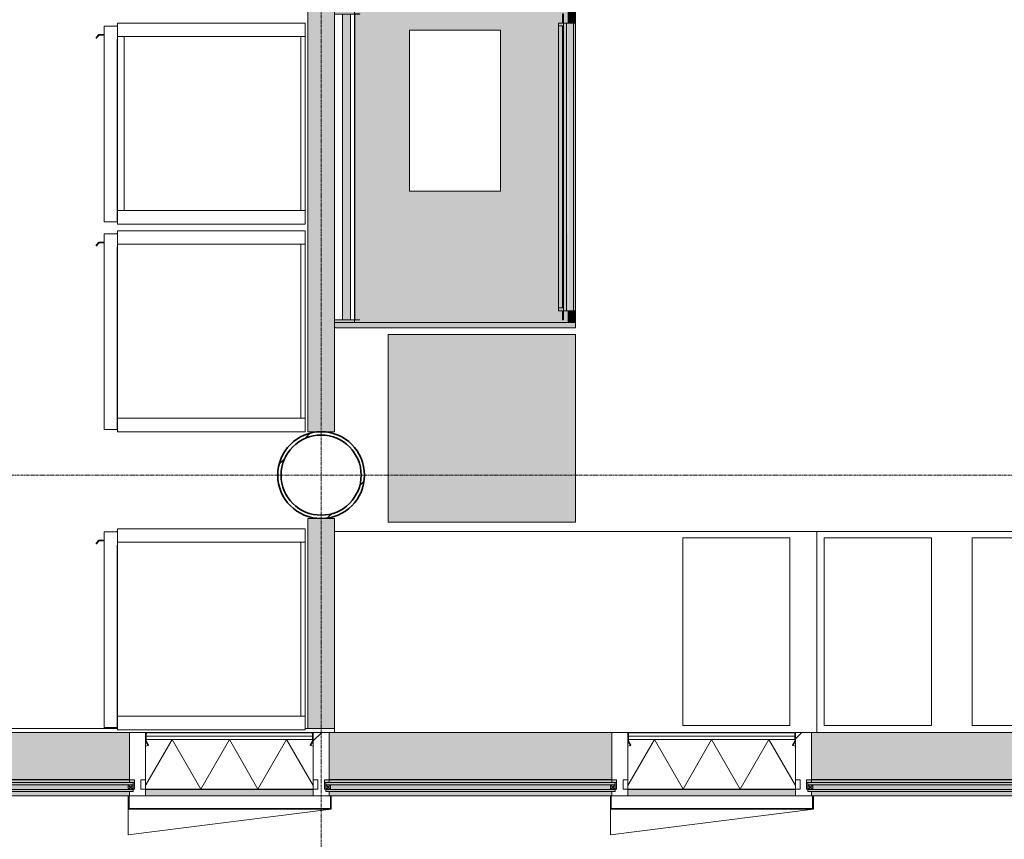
# Model space of a CAD drawing. Header units: millimetres. Extents: x -281 to 121694, y -16481 to 65128.
# Tile 22 of 256: x 16075 to 19750, y 8641 to 11699. Entities that reach past the tile are written whole.
import ezdxf

# ---------------------------------------------------------------- set-up
doc = ezdxf.new("R2010")
doc.units = ezdxf.units.MM
doc.linetypes.add('Grid Line', pattern=[12, 6, -2, 2, -2])
doc.linetypes.add('NLRS_Dash-0_6mm_Space-0_6mm_cpz', pattern=[1.2, 0.6, -0.6])
for name, color, linetype, lineweight in [('A--A2__Ruwbouw', 8, 'Continuous', 5), ('A--L$01A__Algemeen', 7, 'Continuous', 5), ('A--L$07A__Stramien', 1, 'Continuous', 5), ('A--L21__Buitenwanden', 3, 'Continuous', 5), ('A--L28__Hoofddraagconstructies', 3, 'Continuous', 5), ('A--L3__Afbouw', 2, 'Continuous', 5), ('A--L5__InstallatiesW', 7, 'Continuous', 5), ('A--L82__LosseGebruikersInvent', 1, 'Continuous', 5), ('A--L8__LosseInventaris', 1, 'Continuous', 5), ('Specialty Equipment', 1, 'Continuous', 5)]:
    doc.layers.add(name, color=color, linetype=linetype, lineweight=lineweight)

# ---------------------------------------------------------------- blocks, each defined once
blk = doc.blocks.new('28_SCO_TLB_column steel circular hollow section - Ø323_9x12_5-V65-L_80_ 16')
at = {"layer": 'A--L28__Hoofddraagconstructies', "lineweight": 13}
h = blk.add_hatch(dxfattribs=at)
h.set_pattern_fill('FP_78', color=256, style=0, pattern_type=2)
h.set_pattern_definition([(45, (-17200, -10000), (-251.447, 251.447), []), (45, (-17200, -9619), (-251.447, 251.447), [])])
h.paths.add_polyline_path([(0, -161.9), (41.9, -156.4), (81, -140.3), (114.5, -114.5), (140.3, -81), (156.4, -41.9), (162, 0), (156.4, 41.9), (140.3, 81), (114.5, 114.5), (81, 140.3), (41.9, 156.4), (0, 162), (-41.9, 156.4), (-81, 140.3), (-114.5, 114.5), (-140.3, 81), (-156.4, 41.9), (-161.9, 0), (-156.4, -41.9), (-139.1, -82.4), (-114.5, -114.5), (-81, -140.3), (-41.9, -156.4), (-7.8, -160.9)])
h.paths.add_polyline_path([(-21.3, -147.9), (-62.1, -135.9), (-97.9, -112.9), (-125.7, -80.8), (-143.4, -42.1), (-149.4, 0), (-143.4, 42.1), (-125.7, 80.8), (-97.9, 112.9), (-62.1, 135.9), (-21.3, 147.9), (21.3, 147.9), (62.1, 135.9), (97.9, 112.9), (125.7, 80.8), (143.4, 42.1), (149.5, 0), (143.4, -42.1), (124.3, -82.4), (97.9, -112.9), (62.1, -135.9), (21.3, -147.9), (-7.8, -147.9)])
at = {"layer": 'A--L28__Hoofddraagconstructies', "color": 250, "lineweight": 35}
for radius, start, end in [(162, 360, 180), (149.4, 0, 180), (162, 180, 360), (149.4, 180, 0)]:
    blk.add_arc((0, 0), radius, start, end, dxfattribs=at)
blk = doc.blocks.new('TBR-B-BWK-C-NIE-ARC-R25_rvt-1-L_80_ 16')
at = {"layer": 'A--L28__Hoofddraagconstructies', "color": 90, "lineweight": 13}
blk.add_blockref('28_SCO_TLB_column steel circular hollow section - Ø323_9x12_5-V65-L_80_ 16', (17200, 10000), dxfattribs=at)
blk = doc.blocks.new('NLRS_21_CWP_glass panel _T_D__gen_cpz - NLRS_21_10_CWP_vliesgevel isolatie 30min_gen_cpz-V204-L_80_ 16')
at = {"layer": 'A--L$01A__Algemeen'}
h = blk.add_hatch(dxfattribs=at)
h.set_pattern_fill('FP_216', color=256, style=0, pattern_type=2)
h.set_pattern_definition([(45, (-16857.5, -9040), (-449.013, 449.013), []), (45, (-16698.75, -9040), (0, 898.026), []), (45, (-17016.25, -9040), (0, 898.026), [])])
h.paths.add_polyline_path([(303.1, -48.8), (311.8, -33.7), (310.1, -32.7), (301.3, -47.8)])
h.paths.add_polyline_path([(-303.1, -48.8), (-301.3, -47.8), (-310.1, -32.7), (-311.8, -33.7), (-310.1, -36.7)])
h.paths.add_polyline_path([(310.5, -31.2), (312.5, -31.2), (312.5, -5), (310.5, -5)])
h.paths.add_polyline_path([(-312.5, -31.2), (-310.5, -31.2), (-310.5, -5), (-312.5, -5)])
h.paths.add_polyline_path([(307.5, -2), (307.5, 0), (-307.5, 0), (-307.5, -2), (-38.6, -2)])
h = blk.add_hatch(dxfattribs=at)
h.set_pattern_fill('FP_217', color=256, style=0, pattern_type=2)
h.set_pattern_definition([(45, (-16857.5, -9040), (-42.4264, 42.4264), []), (135, (-16857.5, -9040), (-42.4264, -42.4264), [])])
h.paths.add_polyline_path([(-312.5, -51.3), (-307.6, -50.7), (-303.1, -48.8), (-312.5, -32.5)])
for p, q in [((312.5, 0), (-312.5, 0)), ((307.5, 0), (-307.5, 0)), ((312.5, -212), (312.5, 0)), ((-312.5, 0), (-312.5, -212)), ((-312.5, -5), (-312.5, -31.2)), ((-312.5, -27), (312.5, -27)), ((-312.5, -212), (-312.5, -27)), ((-213.6, -27), (-312.5, -198.3)), ((312.5, -27), (-312.5, -27)), ((-312.5, -27), (-312.5, -212)), ((-312.5, -32.5), (-312.5, -51.3)), ((-303.1, -48.8), (-312.5, -32.5)), ((-311.8, -33.7), (-303.1, -48.8)), ((-310.5, -31.2), (-310.5, -5)), ((-310.5, -5), (-310.5, -14.5)), ((310.5, -14.5), (-310.5, -14.5)), ((-310.5, -14.5), (-310.5, -27)), ((-310.5, -14.5), (310.5, -14.5)), ((-310.5, -27), (310.5, -27)), ((-301.3, -47.8), (-310.1, -32.7)), ((-307.5, -2), (307.5, -2)), ((307.5, -2), (-307.5, -2)), ((-213.6, -27), (-106.8, -212)), ((0, -27), (-106.8, -212)), ((0, -27), (106.8, -212)), ((213.6, -27), (106.8, -212)), ((213.6, -27), (312.5, -198.3)), ((310.1, -32.7), (301.3, -47.8)), ((312.5, -32.5), (303.1, -48.8)), ((303.1, -48.8), (311.8, -33.7)), ((310.5, -5), (310.5, -31.2)), ((310.5, -14.5), (310.5, -5)), ((310.5, -27), (310.5, -14.5)), ((312.5, -31.2), (312.5, -5)), ((312.5, -27), (312.5, -212)), ((312.5, -212), (312.5, -27)), ((312.5, -51.3), (312.5, -32.5)), ((-303.1, -48.8), (-301.3, -47.8)), ((301.3, -47.8), (303.1, -48.8)), ((312.5, -212), (-312.5, -212)), ((-312.5, -212), (312.5, -212)), ((-312.5, -212), (312.5, -212))]:
    blk.add_line(p, q, dxfattribs=at)
for centre, radius, start, end in [((307.5, -5), 5, 360, 90), ((-307.5, -5), 5, 90, 180), ((-307.5, -31.2), 5, 180, 210), ((-307.5, -5), 3, 90, 180), ((-307.5, -5), 3, 90, 180), ((-307.5, -31.2), 3, 180, 210), ((307.5, -5), 3, 360, 90), ((307.5, -5), 3, 0, 90), ((307.5, -31.2), 3, 330, 360), ((307.5, -31.2), 5, 330, 0), ((-312.5, -32.5), 18.8, 270, 300), ((312.5, -32.5), 18.8, 240, 270)]:
    blk.add_arc(centre, radius, start, end, dxfattribs=at)
blk = doc.blocks.new('NLRS_21_CWP_glass panel _T_D__gen_cpz - NLRS_21_10_CWP_vliesgevel isolatie 30min_gen_cpz-V205-L_80_ 16')
at = {"layer": 'A--L$01A__Algemeen'}
h = blk.add_hatch(dxfattribs=at)
h.set_pattern_fill('FP_218', color=256, style=0, pattern_type=2)
h.set_pattern_definition([(45, (-18657.5, -9040), (-449.013, 449.013), []), (45, (-18498.75, -9040), (0, 898.026), []), (45, (-18816.25, -9040), (0, 898.026), [])])
h.paths.add_polyline_path([(-303.1, -48.8), (-301.3, -47.8), (-310.1, -32.7), (-311.8, -33.7), (-310.1, -36.7)])
h.paths.add_polyline_path([(303.1, -48.8), (311.8, -33.7), (310.1, -32.7), (301.3, -47.8)])
h.paths.add_polyline_path([(312.5, -31.2), (312.5, -5), (310.5, -5), (310.5, -31.2)])
h.paths.add_polyline_path([(-312.5, -31.2), (-310.5, -31.2), (-310.5, -5), (-312.5, -5)])
h.paths.add_polyline_path([(28, -2), (307.5, -2), (307.5, 0), (-307.5, 0), (-307.5, -2)])
for p, q in [((312.5, 0), (-312.5, 0)), ((307.5, 0), (-307.5, 0)), ((312.5, -212), (312.5, 0)), ((-312.5, 0), (-312.5, -212)), ((-312.5, -5), (-312.5, -31.2)), ((-312.5, -27), (312.5, -27)), ((-312.5, -212), (-312.5, -27)), ((-213.6, -27), (-312.5, -198.3)), ((312.5, -27), (-312.5, -27)), ((-312.5, -27), (-312.5, -212)), ((-312.5, -32.5), (-312.5, -51.3)), ((-303.1, -48.8), (-312.5, -32.5)), ((-311.8, -33.7), (-303.1, -48.8)), ((-310.5, -31.2), (-310.5, -5)), ((-310.5, -5), (-310.5, -14.5)), ((310.5, -14.5), (-310.5, -14.5)), ((-310.5, -14.5), (-310.5, -27)), ((-310.5, -14.5), (310.5, -14.5)), ((-310.5, -27), (310.5, -27)), ((-301.3, -47.8), (-310.1, -32.7)), ((-307.5, -2), (307.5, -2)), ((307.5, -2), (-307.5, -2)), ((-213.6, -27), (-106.8, -212)), ((0, -27), (-106.8, -212)), ((0, -27), (106.8, -212)), ((213.6, -27), (106.8, -212)), ((213.6, -27), (312.5, -198.3)), ((310.1, -32.7), (301.3, -47.8)), ((312.5, -32.5), (303.1, -48.8)), ((303.1, -48.8), (311.8, -33.7)), ((310.5, -5), (310.5, -31.2)), ((310.5, -14.5), (310.5, -5)), ((310.5, -27), (310.5, -14.5)), ((312.5, -31.2), (312.5, -5)), ((312.5, -27), (312.5, -212)), ((312.5, -212), (312.5, -27)), ((312.5, -51.3), (312.5, -32.5)), ((-303.1, -48.8), (-301.3, -47.8)), ((301.3, -47.8), (303.1, -48.8)), ((312.5, -212), (-312.5, -212)), ((-312.5, -212), (312.5, -212)), ((-312.5, -212), (312.5, -212))]:
    blk.add_line(p, q, dxfattribs=at)
for centre, radius, start, end in [((307.5, -5), 5, 360, 90), ((-307.5, -5), 5, 90, 180), ((-307.5, -31.2), 5, 180, 210), ((-307.5, -5), 3, 90, 180), ((-307.5, -5), 3, 90, 180), ((-307.5, -31.2), 3, 180, 210), ((307.5, -5), 3, 360, 90), ((307.5, -5), 3, 0, 90), ((307.5, -31.2), 3, 330, 360), ((307.5, -31.2), 5, 330, 0), ((-312.5, -32.5), 18.8, 270, 300), ((312.5, -32.5), 18.8, 240, 270)]:
    blk.add_arc(centre, radius, start, end, dxfattribs=at)
blk = doc.blocks.new('Rectangular Mullion - 1332_210 x 60_30min zwart-47491177-L_80_ 16')
at = {"layer": 'A--L3__Afbouw'}
blk.add_hatch(color=256, dxfattribs=at).paths.add_polyline_path([(26170, 8803), (26170, 8827.2), (25545, 8827.2), (25545, 8803), (26152.3, 8803)])
for p, q in [((25545, 8827.2), (25545, 8828)), ((25545, 8827.2), (26170, 8827.2)), ((26170, 8828), (26170, 8827.2)), ((25545, 8803), (26170, 8803))]:
    blk.add_line(p, q, dxfattribs=at)
blk = doc.blocks.new('Rectangular Mullion - 1332_210 x 60_30min zwart-V212-L_80_ 16')
at = {"layer": 'A--L3__Afbouw'}
for points in [[(17170, 8803), (17170, 8827.2), (16545, 8827.2), (16545, 8803), (16818.9, 8803)], [(17170, 8827.2), (17170, 8828), (16818.9, 8827.2)]]:
    blk.add_hatch(color=256, dxfattribs=at).paths.add_polyline_path(points)
for p, q in [((16545, 8827.2), (16545, 8828)), ((16545, 8827.2), (17170, 8827.2)), ((17170, 8828), (17170, 8827.2)), ((16545, 8803), (17170, 8803))]:
    blk.add_line(p, q, dxfattribs=at)
blk = doc.blocks.new('Rectangular Mullion - 1332_210 x 60_30min zwart-V218-L_80_ 16')
at = {"layer": 'A--L3__Afbouw'}
for p, q in [((-30, 221), (-30, 237)), ((-30, 237), (30, 237)), ((30, 237), (30, 212.8)), ((-29.2, 212.8), (-30, 212.8)), ((-29.2, 212), (-29.2, 212.8)), ((-12, 212), (-29.2, 212)), ((-12, 177), (-12, 212)), ((29.2, 212), (12, 212)), ((12, 212), (12, 177)), ((30, 212.8), (29.2, 212.8)), ((29.2, 212.8), (29.2, 212)), ((-30, 0), (-30, 176.2)), ((-30, 176.2), (-29.2, 176.2)), ((-29.2, 176.2), (-29.2, 177)), ((-29.2, 177), (-12, 177)), ((12, 177), (29.2, 177)), ((29.2, 177), (29.2, 176.2)), ((29.2, 176.2), (30, 176.2)), ((30, 0), (-30, 0))]:
    blk.add_line(p, q, dxfattribs=at)
blk = doc.blocks.new('Rectangular Mullion - 1332_210 x 60_30min zwart-V219-L_80_ 16')
at = {"layer": 'A--L3__Afbouw'}
for p, q in [((-30, 221), (-30, 237)), ((-30, 237), (30, 237)), ((30, 237), (30, 212.8)), ((-29.2, 212.8), (-30, 212.8)), ((-29.2, 212), (-29.2, 212.8)), ((-12, 212), (-29.2, 212)), ((-12, 177), (-12, 212)), ((29.2, 212), (12, 212)), ((12, 212), (12, 177)), ((30, 212.8), (29.2, 212.8)), ((29.2, 212.8), (29.2, 212)), ((-30, 0), (-30, 176.2)), ((-30, 176.2), (-29.2, 176.2)), ((-29.2, 176.2), (-29.2, 177)), ((-29.2, 177), (-12, 177)), ((12, 177), (29.2, 177)), ((29.2, 177), (29.2, 176.2)), ((29.2, 176.2), (30, 176.2)), ((30, 0), (-30, 0))]:
    blk.add_line(p, q, dxfattribs=at)
blk = doc.blocks.new('Rectangular Mullion - 1332_210 x 60_30min zwart-V224-L_80_ 16')
at = {"layer": 'A--L3__Afbouw'}
for points in [[(21672.3, 8863.8), (21885, 8863.8), (21885, 9040), (20830, 9040), (20830, 8863.8), (21298.9, 8863.8)], [(20925.6, 8853), (21885, 8853), (21885, 8863), (20830, 8863), (20830, 8853)], [(21885, 8803), (21885, 8819), (20830, 8819), (20830, 8803), (21883.1, 8803)]]:
    blk.add_hatch(color=256, dxfattribs=at).paths.add_polyline_path(points)
for p, q in [((20830, 8863), (20830, 8863.8)), ((20830, 8863.8), (21885, 8863.8)), ((20830, 8853), (20830, 8863)), ((20830, 8863), (21885, 8863)), ((21885, 8863.8), (21885, 8863)), ((21885, 8863), (21885, 8853)), ((20830, 8803), (20834.6, 8803)), ((20837.6, 8803), (21880.1, 8803)), ((21883.1, 8803), (21885, 8803))]:
    blk.add_line(p, q, dxfattribs=at)
blk = doc.blocks.new('Rectangular Mullion - 1332_210 x 60_30min zwart-V225-L_80_ 16')
at = {"layer": 'A--L3__Afbouw'}
for points in [[(17938.9, 8863.8), (18285, 8863.8), (18285, 9040), (17230, 9040), (17230, 8863.8), (17565.5, 8863.8)], [(18285, 8853), (18285, 8863), (17230, 8863), (17230, 8853), (17938.9, 8853)], [(18285, 8803), (18285, 8819), (17230, 8819), (17230, 8803), (18283.1, 8803)]]:
    blk.add_hatch(color=256, dxfattribs=at).paths.add_polyline_path(points)
for p, q in [((17250, 9040), (17230, 9040)), ((17230, 8863), (17230, 8863.8)), ((17230, 8863.8), (18285, 8863.8)), ((17230, 8853), (17230, 8863)), ((17230, 8863), (18285, 8863)), ((18285, 8863.8), (18285, 8863)), ((18285, 8863), (18285, 8853)), ((17230, 8803), (17234.6, 8803)), ((17237.6, 8803), (18280.1, 8803)), ((18283.1, 8803), (18285, 8803))]:
    blk.add_line(p, q, dxfattribs=at)
blk = doc.blocks.new('Rectangular Mullion - 1332_210 x 60_30min zwart-V223-L_80_ 16')
at = {"layer": 'A--L3__Afbouw'}
for points in [[(25405.6, 8863.8), (25485, 8863.8), (25485, 9040), (24430, 9040), (24430, 8863.8), (25032.3, 8863.8)], [(24659, 8853), (25485, 8853), (25485, 8863), (24430, 8863), (24430, 8853)], [(25485, 8803), (25485, 8819), (24430, 8819), (24430, 8803), (25483.1, 8803)]]:
    blk.add_hatch(color=256, dxfattribs=at).paths.add_polyline_path(points)
for p, q in [((25485, 9040), (24430, 9040)), ((24430, 8863), (24430, 8863.8)), ((24430, 8863.8), (25485, 8863.8)), ((24430, 8853), (24430, 8863)), ((24430, 8863), (25485, 8863)), ((25485, 8863.8), (25485, 8863)), ((25485, 8863), (25485, 8853)), ((24430, 8803), (24434.6, 8803)), ((24437.6, 8803), (25480.1, 8803)), ((25483.1, 8803), (25485, 8803))]:
    blk.add_line(p, q, dxfattribs=at)
blk = doc.blocks.new('Rectangular Mullion - 1332_210 x 60_30min zwart-V244-L_80_ 16')
at = {"layer": 'A--L3__Afbouw'}
h = blk.add_hatch(dxfattribs=at)
h.set_pattern_fill('FP_233', color=256, style=0, pattern_type=2)
h.set_pattern_definition([(315, (-19000, 9040), (449.013, 449.013), []), (315, (-18841.25, 9040), (898.026, 0), []), (315, (-19158.75, 9040), (898.026, 0), [])])
h.paths.add_polyline_path([(17, 237), (30, 237), (29.5, 221), (17, 221), (17, 213), (12, 212), (12, 177), (30, 176.2), (30, 0), (-30, 0), (-29.2, 177), (-12, 177), (-12, 212), (-30, 212.8), (-30, 237)])
for p, q in [((-30, 212.8), (-30, 237)), ((-30, 237), (30, 237)), ((30, 237), (30, 221)), ((-29.2, 212.8), (-30, 212.8)), ((-29.2, 212), (-29.2, 212.8)), ((-12, 212), (-29.2, 212)), ((-12, 177), (-12, 212)), ((29.2, 212), (12, 212)), ((12, 212), (12, 177)), ((30, 212.8), (29.2, 212.8)), ((29.2, 212.8), (29.2, 212)), ((-30, 176.2), (-29.2, 176.2)), ((-29.2, 176.2), (-29.2, 177)), ((-29.2, 177), (-12, 177)), ((12, 177), (29.2, 177)), ((29.2, 177), (29.2, 176.2)), ((29.2, 176.2), (30, 176.2)), ((30, 176.2), (30, 0)), ((30, 0), (-30, 0))]:
    blk.add_line(p, q, dxfattribs=at)
blk = doc.blocks.new('Rectangular Mullion - 1332_210 x 60_30min zwart-V245-L_80_ 16')
at = {"layer": 'A--L3__Afbouw'}
h = blk.add_hatch(dxfattribs=at)
h.set_pattern_fill('FP_234', color=256, style=0, pattern_type=2)
h.set_pattern_definition([(315, (-17200, 9040), (449.013, 449.013), []), (315, (-17041.25, 9040), (898.026, 0), []), (315, (-17358.75, 9040), (898.026, 0), [])])
h.paths.add_polyline_path([(-30, 237), (30, 237), (29.5, 221), (17, 221), (17, 213), (12, 212), (12, 177), (30, 176.2), (30, 0), (-30, 0), (-29.2, 177), (-12, 177), (-12, 212), (-30, 212.8)])
for p, q in [((-30, 212.8), (-30, 237)), ((-30, 237), (30, 237)), ((30, 237), (30, 221)), ((-29.2, 212.8), (-30, 212.8)), ((-29.2, 212), (-29.2, 212.8)), ((-12, 212), (-29.2, 212)), ((-12, 177), (-12, 212)), ((29.2, 212), (12, 212)), ((12, 212), (12, 177)), ((30, 212.8), (29.2, 212.8)), ((29.2, 212.8), (29.2, 212)), ((-30, 176.2), (-29.2, 176.2)), ((-29.2, 176.2), (-29.2, 177)), ((-29.2, 177), (-12, 177)), ((12, 177), (29.2, 177)), ((29.2, 177), (29.2, 176.2)), ((29.2, 176.2), (30, 176.2)), ((30, 176.2), (30, 0)), ((30, 0), (-30, 0))]:
    blk.add_line(p, q, dxfattribs=at)
blk = doc.blocks.new('NLRS_82_SE_LB_laboratorium apparaat space reservation_gen_cpz - lab apparaat_tafelniveau-57700663-L_80_ 16')
at = {"layer": 'A--L8__LosseInventaris'}
for p, q in [((350, 200), (-350, 200)), ((-350, 200), (-350, -200)), ((350, -200), (350, 200)), ((-350, -200), (350, -200))]:
    blk.add_line(p, q, dxfattribs=at)
at = {"layer": 'A--L8__LosseInventaris', "linetype": 'NLRS_Dash-0_6mm_Space-0_6mm_cpz'}
for p, q in [((-350, 200), (350, 200)), ((-350, 200), (-350, -200)), ((350, 200), (350, -200)), ((-350, -200), (350, -200))]:
    blk.add_line(p, q, dxfattribs=at)
blk = doc.blocks.new('NLRS_82_SE_LB_laboratorium apparaat space reservation_gen_cpz - lab apparaat_tafelniveau-57700801-L_80_ 16')
at = {"layer": 'A--L8__LosseInventaris'}
for p, q in [((200, 350), (-200, 350)), ((-200, 350), (-200, -350)), ((200, -350), (200, 350)), ((-200, -350), (200, -350))]:
    blk.add_line(p, q, dxfattribs=at)
at = {"layer": 'A--L8__LosseInventaris', "linetype": 'NLRS_Dash-0_6mm_Space-0_6mm_cpz'}
for p, q in [((-200, 350), (200, 350)), ((-200, 350), (-200, -350)), ((200, 350), (200, -350)), ((-200, -350), (200, -350))]:
    blk.add_line(p, q, dxfattribs=at)
blk = doc.blocks.new('NLRS_82_SE_LB_laboratorium apparaat space reservation_gen_cpz - lab apparaat_tafelniveau-57700667-L_80_ 16')
at = {"layer": 'A--L8__LosseInventaris'}
for p, q in [((350, 250), (-350, 250)), ((-350, 250), (-350, -250)), ((350, -250), (350, 250)), ((-350, -250), (350, -250))]:
    blk.add_line(p, q, dxfattribs=at)
at = {"layer": 'A--L8__LosseInventaris', "linetype": 'NLRS_Dash-0_6mm_Space-0_6mm_cpz'}
for p, q in [((-350, 250), (350, 250)), ((-350, 250), (-350, -250)), ((350, 250), (350, -250)), ((-350, -250), (350, -250))]:
    blk.add_line(p, q, dxfattribs=at)
blk = doc.blocks.new('NLRS_82_SE_LB_laboratorium apparaat space reservation_gen_cpz - lab apparaat_tafelniveau-57700670-L_80_ 16')
at = {"layer": 'A--L8__LosseInventaris'}
for p, q in [((170, 300), (-170, 300)), ((-170, 300), (-170, -300)), ((170, -300), (170, 300)), ((-170, -300), (170, -300))]:
    blk.add_line(p, q, dxfattribs=at)
at = {"layer": 'A--L8__LosseInventaris', "linetype": 'NLRS_Dash-0_6mm_Space-0_6mm_cpz'}
for p, q in [((-170, 300), (170, 300)), ((-170, 300), (-170, -300)), ((170, 300), (170, -300)), ((-170, -300), (170, -300))]:
    blk.add_line(p, q, dxfattribs=at)
blk = doc.blocks.new('NLRS_82_SE_LB_laboratorium apparaat space reservation_gen_cpz - lab apparaat_vloerniveau-57700798-L_80_ 16')
at = {"layer": 'A--L8__LosseInventaris'}
blk.add_hatch(color=7, dxfattribs=at).paths.add_polyline_path([(138.9, -350), (350, -350), (350, 350), (-350, 350), (-350, -350), (-234.5, -350)])
at = {"layer": 'A--L8__LosseInventaris', "color": 4, "linetype": 'NLRS_Dash-0_6mm_Space-0_6mm_cpz'}
for p, q in [((-350, 350), (350, 350)), ((-350, 350), (-350, -350)), ((350, 350), (350, -350)), ((-350, -350), (350, -350))]:
    blk.add_line(p, q, dxfattribs=at)
at = {"layer": 'Specialty Equipment'}
for p, q in [((350, 350), (-350, 350)), ((-350, 350), (-350, -350)), ((350, -350), (350, 350)), ((-350, -350), (350, -350))]:
    blk.add_line(p, q, dxfattribs=at)
blk = doc.blocks.new('NLRS_57_ME_UN_zuurkast_gen_kad - zuurkast dxbxh 900x1200x2700-V441-L_80_ 16')
at = {"layer": 'A--L5__InstallatiesW'}
for points in [[(-600, -900), (-581, -900), (-581, -2), (-583, 0), (-598, 0), (-600, -2), (-600, -688.9)], [(581, -900), (600, -900), (600, -2), (598, 0), (583, 0), (581, -2), (581, -688.9)], [(-569.5, -75), (-569.5, -76), (-569.5, -75)]]:
    blk.add_hatch(color=254, dxfattribs=at).paths.add_polyline_path(points)
at = {"layer": 'A--L8__LosseInventaris'}
h = blk.add_hatch(color=254, dxfattribs=at)
h.paths.add_polyline_path([(-600, 0), (-600, -2), (-598, 0)])
h.paths.add_polyline_path([(-583, 0), (-581, -2), (-581, -75), (-570, -75), (-570, 0), (-581, 0)])
for points in [[(-570, -60), (570, -60), (570, -30), (-570, -30)], [(-526, -836.4), (-526, -850.5), (526, -850.5), (526, -836.4), (-383.9, -836.4)], [(-581, -875.5), (-581, -898), (-579, -900), (-539, -900), (-537, -898), (-537, -874.3), (-539, -872.3), (-579, -872.3), (-581, -874.3)], [(-537, -866), (537, -866), (537, -855), (-537, -855)], [(-537, -868.5), (537, -867.9), (537, -866), (-537, -866.7), (-537, -867.9)], [(-537, -868.5), (-537, -872), (537, -872), (537, -868.5), (-383.9, -868.5)], [(-537, -874.3), (-537, -892), (537, -892), (537, -872), (-537, -872.3)], [(-526, -855), (526, -855), (526, -850.5), (-526, -850.5)], [(537, -898), (539, -900), (579, -900), (581, -898), (581, -874.3), (579, -872.3), (539, -872.3), (537, -874.3)], [(-537, -896.3), (-537, -900), (537, -898.9), (537, -892), (-537, -892.8), (-537, -895.3)]]:
    blk.add_hatch(color=254, dxfattribs=at).paths.add_polyline_path(points)
h = blk.add_hatch(color=254, dxfattribs=at)
h.paths.add_polyline_path([(570, 0), (570, -75), (581, -75), (581, -2), (583, 0), (581, 0)])
h.paths.add_polyline_path([(598, 0), (600, -2), (600, 0)])
h = blk.add_hatch(color=254, dxfattribs=at)
h.paths.add_polyline_path([(-581, -868.5), (-581, -874.3), (-579, -872.3), (-539, -872.3), (-537, -874.3), (-537, -855), (-571, -855), (-571, -850.5), (-537, -850.5), (-537, -836.4), (537, -836.4), (537, -850.5), (571, -850.5), (571, -855), (537, -855), (537, -874.3), (539, -872.3), (579, -872.3), (581, -874.3), (581, -75), (-581, -76), (-581, -867.9)])
h.paths.add_polyline_path([(-581, -900), (-579, -900), (-581, -898)])
h.paths.add_polyline_path([(-539, -900), (-537, -898.9), (-537.9, -898.9), (-538.9, -899.9)])
h.paths.add_polyline_path([(-90, -315.5), (-90, -280), (510, -280), (510, -620), (-90, -620)])
h.paths.add_polyline_path([(537, -898), (537, -900), (537.9, -898.9), (537.1, -898.1)])
h.paths.add_polyline_path([(579, -900), (581, -900), (581, -898)])
h = blk.add_hatch(color=254, dxfattribs=at)
h.paths.add_polyline_path([(-571, -855), (-526, -855), (-526, -836.4), (-537, -836.4), (-537, -850.5), (-571, -850.5)])
h.paths.add_polyline_path([(526, -855), (571, -855), (571, -850.5), (537, -850.5), (537, -836.4), (526, -836.4), (526, -850.5)])
at = {"layer": 'A--L5__InstallatiesW', "color": 5}
for p, q in [((-583, 0), (-598, 0)), ((598, 0), (583, 0)), ((-600, -2), (-600, -900)), ((-581, -900), (-581, -2)), ((581, -2), (581, -900)), ((600, -900), (600, -2)), ((-571, -76.5), (-571, -94)), ((-571, -94), (-570, -94)), ((-570, -94), (-570, -76.5)), ((569.5, -75), (-569.5, -75)), ((-569.5, -76), (569.5, -76)), ((570, -76.5), (570, -94)), ((570, -94), (571, -94)), ((571, -94), (571, -76.5)), ((-600, -900), (-581, -900)), ((581, -900), (600, -900))]:
    blk.add_line(p, q, dxfattribs=at)
for centre, radius, start, end in [((-583, -2), 2, 0, 90), ((583, -2), 2, 90, 180), ((598, -2), 2, 360, 90), ((-598, -2), 2, 90, 180), ((-569.5, -76.5), 1.46, 90, 180), ((-569.5, -76.5), 0.5, 90, 180), ((569.5, -76.5), 1.46, 0, 90), ((569.5, -76.5), 0.5, 0, 90)]:
    blk.add_arc(centre, radius, start, end, dxfattribs=at)
at = {"layer": 'A--L8__LosseInventaris', "color": 5}
for p, q in [((-600, 0), (-600, -2)), ((-570, -75), (-570, 0)), ((570, -30), (-570, -30)), ((-570, -30), (-570, -60)), ((570, 0), (570, -75)), ((570, -60), (570, -30)), ((-570, -60), (570, -60)), ((-569.5, -75), (-581, -75)), ((581, -75), (569.5, -75)), ((-537, -866), (-537, -855)), ((-537, -868.5), (-537, -866)), ((-537, -866), (537, -866)), ((-537, -872), (-537, -868.5)), ((-537, -874.4), (-537, -872)), ((526, -855), (-526, -855)), ((537, -855), (537, -866)), ((537, -866), (537, -868.5)), ((537, -868.5), (537, -872)), ((537, -872), (537, -874.4)), ((-581, -900), (-579, -900)), ((-539, -900), (-537, -900)), ((537, -892), (-537, -892)), ((-537, -898.9), (-537, -900)), ((-537, -900), (537, -900)), ((537, -900), (537, -898.9)), ((537, -900), (539, -900)), ((579, -900), (581, -900))]:
    blk.add_line(p, q, dxfattribs=at)
at = {"layer": 'Specialty Equipment'}
for p, q in [((-526, -836.4), (-537, -836.4)), ((-537, -836.4), (-537, -850.5)), ((-526, -855), (-526, -836.4)), ((526, -836.4), (-526, -836.4)), ((-526, -836.4), (-526, -850.5)), ((537, -836.4), (526, -836.4)), ((526, -836.4), (526, -855)), ((526, -850.5), (526, -836.4)), ((537, -850.5), (537, -836.4)), ((-581, -874.3), (-581, -898)), ((-539, -872.3), (-579, -872.3)), ((-571, -850.5), (-571, -855)), ((-537, -850.5), (-571, -850.5)), ((-571, -855), (-526, -855)), ((-537, -898), (-537, -874.3)), ((-526, -850.5), (526, -850.5)), ((526, -855), (571, -855)), ((571, -850.5), (537, -850.5)), ((537, -874.3), (537, -898)), ((579, -872.3), (539, -872.3)), ((571, -855), (571, -850.5)), ((581, -898), (581, -874.3)), ((-579, -900), (-539, -900)), ((539, -900), (579, -900))]:
    blk.add_line(p, q, dxfattribs=at)
for centre, start, end in [((-579, -874.3), 90, 180), ((-539, -874.3), 360, 90), ((539, -874.3), 90, 180), ((579, -874.3), 360, 90), ((-579, -898), 180, 270), ((-539, -898), 270, 0), ((539, -898), 180, 270), ((579, -898), 270, 0)]:
    blk.add_arc(centre, 2, start, end, dxfattribs=at)
blk = doc.blocks.new('CSWK_double-triple glass panel - CSWK_double-triple glass panel-73654250-L_80_ 16')
at = {"layer": 'A--L$01A__Algemeen'}
for points in [[(540.5, -195), (540.5, -187), (-540.5, -187), (-540.5, -195), (354.6, -195)], [(540.5, -221), (540.5, -213), (-540.5, -213), (-540.5, -221), (354.6, -221)]]:
    blk.add_hatch(color=256, dxfattribs=at).paths.add_polyline_path(points)
at = {"layer": 'A--L82__LosseGebruikersInvent'}
blk.add_hatch(color=256, dxfattribs=at).paths.add_polyline_path([(-527.5, -213), (545.5, -212), (545.5, -187), (540.5, -187), (540.5, -195), (-540.5, -195), (-540.5, -187), (-545.5, -187), (-545.5, -212), (-527.5, -212.8)])
at = {"layer": 'A--L$01A__Algemeen'}
for p, q in [((-540.5, -187), (540.5, -187)), ((-540.5, -195), (-540.5, -187)), ((540.5, -195), (-540.5, -195)), ((-540.5, -195), (-540.5, -213)), ((-522.5, -195), (-540.5, -195)), ((-540.5, -213), (-522.5, -195)), ((-522.5, -213), (-540.5, -195)), ((-540.5, -213), (540.5, -213)), ((-540.5, -221), (-540.5, -213)), ((-540.5, -213), (-522.5, -213)), ((-522.5, -213), (-522.5, -195)), ((522.5, -195), (522.5, -213)), ((540.5, -195), (522.5, -195)), ((522.5, -213), (540.5, -195)), ((540.5, -213), (522.5, -195)), ((522.5, -213), (540.5, -213)), ((540.5, -187), (540.5, -195)), ((540.5, -213), (540.5, -195)), ((540.5, -213), (540.5, -221)), ((540.5, -221), (-540.5, -221))]:
    blk.add_line(p, q, dxfattribs=at)
at = {"layer": 'A--L82__LosseGebruikersInvent'}
for p, q in [((-545.5, -187), (-540.5, -187)), ((540.5, -187), (545.5, -187))]:
    blk.add_line(p, q, dxfattribs=at)
blk = doc.blocks.new('CSWK_double-triple glass panel - CSWK_double-triple glass panel-55934296-L_80_ 16')
at = {"layer": 'A--L82__LosseGebruikersInvent'}
h = blk.add_hatch(color=256, dxfattribs=at)
h.paths.add_polyline_path([(-527.5, -187), (-528.3, -177), (-545.5, -177), (-545.5, -187), (-540.5, -187)])
h.paths.add_polyline_path([(527.5, -187), (545.5, -187), (545.5, -177), (527.5, -177), (527.5, -183.1)])
blk = doc.blocks.new('NLRS_82_FU_UN_lab en spoel tafels_gen_kad - labtafel dxbxh 750x1800x950-V451-L_80_ 16')
at = {"layer": 'A--L$01A__Algemeen'}
for p, q in [((900, 487.3), (-900, 487.3)), ((-900, 487.3), (-900, -262.7)), ((-900, -262.7), (135, -262.7)), ((880, -262.7), (900, -262.7))]:
    blk.add_line(p, q, dxfattribs=at)
blk = doc.blocks.new('NLRS_82_FU_UN_lab en spoel tafels_gen_kad - labtafel dxbxh 750x1800x950-V479-L_80_ 16')
at = {"layer": 'A--L$01A__Algemeen'}
for p, q in [((900, 487.3), (-900, 487.3)), ((900, -262.7), (900, 487.3)), ((-900, -247.7), (-900, -262.7)), ((-900, -262.7), (135, -262.7)), ((880, -262.7), (900, -262.7))]:
    blk.add_line(p, q, dxfattribs=at)
blk = doc.blocks.new('NLRS_82_SE_UN_koelkast_vriezer_incubator_gen_kad - vriezer dxbxh 750x750x1600-55282698-L_80_ 16')
at = {"layer": 'A--L8__LosseInventaris'}
for p, q in [((-280.3, 79), (-330.3, 79)), ((-330.3, 79), (-330.3, -621)), ((-280.3, 79), (369.7, 79)), ((-280.3, 63), (-280.3, 79)), ((-280.3, -621), (-280.3, 79)), ((369.7, 79), (369.7, 63)), ((419.7, 79), (369.7, 79)), ((369.7, 79), (369.7, -621)), ((419.7, -621), (419.7, 79)), ((369.7, 63), (-280.3, 63)), ((-280.3, 63), (369.7, 63)), ((-280.3, -621), (-280.3, 63)), ((369.7, -621), (369.7, 63)), ((-330.3, -621), (-280.3, -621)), ((-318.8, -621), (-268.8, -621)), ((-318.8, -670), (-318.8, -621)), ((369.7, -621), (-280.3, -621)), ((-268.8, -622), (-268.8, -621)), ((411.2, -622), (-268.8, -622)), ((369.7, -621), (419.7, -621)), ((411.2, -670), (411.2, -622)), ((-317.8, -671), (410.2, -671)), ((-287.8, -671), (-287.8, -688.7)), ((-286, -692.5), (-276.3, -700.6)), ((-285.3, -687.5), (-285.3, -671)), ((-274.5, -698.9), (-283.5, -691.3))]:
    blk.add_line(p, q, dxfattribs=at)
for centre, radius, start, end in [((-305.3, -621), 15, 180, 204.8987), ((-282.8, -688.7), 5, 180, 230), ((-280.3, -687.5), 5, 180, 230), ((-275.3, -699.8), 1.26, 220, 50)]:
    blk.add_arc(centre, radius, start, end, dxfattribs=at)
for points, knots in [([(-317.8, -671), (-317.9, -671), (-318, -671), (-318.2, -670.9), (-318.3, -670.9), (-318.4, -670.8), (-318.5, -670.7), (-318.7, -670.5), (-318.8, -670.3), (-318.8, -670.1), (-318.8, -670)], [0, 0, 0, 0, 0.166667, 0.25, 0.333333, 0.416667, 0.5, 0.666667, 0.833333, 1, 1, 1, 1]), ([(411.2, -670), (411.2, -670.1), (411.2, -670.3), (411.1, -670.5), (410.9, -670.7), (410.8, -670.8), (410.7, -670.9), (410.6, -670.9), (410.4, -671), (410.3, -671), (410.2, -671)], [-1, -1, -1, -1, -0.833333, -0.666667, -0.5, -0.416667, -0.333333, -0.25, -0.166667, 0, 0, 0, 0])]:
    blk.add_open_spline(points, degree=3, knots=knots, dxfattribs=at)
blk = doc.blocks.new('NLRS_82_SE_UN_koelkast_vriezer_incubator_gen_kad - vriezer dxbxh 750x750x1600-55291940-L_80_ 16')
at = {"layer": 'A--L8__LosseInventaris'}
for p, q in [((-280.3, 79), (-330.3, 79)), ((-330.3, 79), (-330.3, -621)), ((-280.3, 79), (369.7, 79)), ((-280.3, 63), (-280.3, 79)), ((-280.3, -621), (-280.3, 79)), ((369.7, 79), (369.7, 63)), ((419.7, 79), (369.7, 79)), ((369.7, 79), (369.7, -621)), ((419.7, -621), (419.7, 79)), ((369.7, 63), (-280.3, 63)), ((-330.3, -621), (-280.3, -621)), ((-318.8, -621), (-268.8, -621)), ((-318.8, -670), (-318.8, -621)), ((369.7, -596), (-280.3, -596)), ((-268.8, -622), (-268.8, -621)), ((369.7, -621), (-268.8, -621)), ((411.2, -622), (-268.8, -622)), ((369.7, -621), (419.7, -621)), ((411.2, -670), (411.2, -622)), ((-317.8, -671), (410.2, -671)), ((-287.8, -671), (-287.8, -688.7)), ((-286, -692.5), (-276.3, -700.6)), ((-285.3, -687.5), (-285.3, -671)), ((-274.5, -698.9), (-283.5, -691.3))]:
    blk.add_line(p, q, dxfattribs=at)
for centre, radius, start, end in [((-305.3, -621), 15, 180, 204.8987), ((-282.8, -688.7), 5, 180, 230), ((-280.3, -687.5), 5, 180, 230), ((-275.3, -699.8), 1.26, 220, 50)]:
    blk.add_arc(centre, radius, start, end, dxfattribs=at)
for points, knots in [([(-317.8, -671), (-317.9, -671), (-318, -671), (-318.2, -670.9), (-318.3, -670.9), (-318.4, -670.8), (-318.5, -670.7), (-318.7, -670.5), (-318.8, -670.3), (-318.8, -670.1), (-318.8, -670)], [0, 0, 0, 0, 0.166667, 0.25, 0.333333, 0.416667, 0.5, 0.666667, 0.833333, 1, 1, 1, 1]), ([(411.2, -670), (411.2, -670.1), (411.2, -670.3), (411.1, -670.5), (410.9, -670.7), (410.8, -670.8), (410.7, -670.9), (410.6, -670.9), (410.4, -671), (410.3, -671), (410.2, -671)], [-1, -1, -1, -1, -0.833333, -0.666667, -0.5, -0.416667, -0.333333, -0.25, -0.166667, 0, 0, 0, 0])]:
    blk.add_open_spline(points, degree=3, knots=knots, dxfattribs=at)
blk = doc.blocks.new('zetwerk - NLRS_41_12_05_GM_zetwerk gevel_gen_cpz-73492988-L_80_ 16')
at = {"layer": 'A--L$01A__Algemeen'}
for p, q in [((-374.45, 0), (-377.45, 0)), ((-377.45, 0), (-377.45, -50)), ((-374.45, -47), (-374.45, 0)), ((380.05, 0), (377.05, 0)), ((377.05, 0), (377.05, -47)), ((380.05, -50), (380.05, 0)), ((-377.45, -145), (380.05, -50)), ((380.05, -50), (-377.45, -50)), ((-377.45, -50), (-377.45, -145)), ((-377.45, -50), (380.05, -50)), ((377.05, -47), (-374.45, -47))]:
    blk.add_line(p, q, dxfattribs=at)

msp = doc.modelspace()

# ---------------------------------------------------------------- hatches: boundary and pattern name
at = {"layer": 'A--A2__Ruwbouw'}
h = msp.add_hatch(color=256, dxfattribs=at)
h.paths.add_polyline_path([(17178.7, 10161.9), (17250, 10161.9), (17250, 14288), (17150, 14288), (17150, 10161.9), (17158.1, 10161.9)])
h.paths.add_polyline_path([(17250, 15788), (17250, 15838), (17150, 15838), (17150, 15788), (17241.9, 15788)])
msp.add_hatch(color=256, dxfattribs=at).paths.add_polyline_path([(17250, 9055), (17250, 9838), (17150, 9838), (17150, 9055), (17192.2, 9055)])

# ---------------------------------------------------------------- linework, layer by layer
at = {"layer": 'A--L$07A__Stramien', "linetype": 'Grid Line'}
for p, q in [((17200, 64428.4), (17200, 5044.8)), ((100373, 10000), (-281.1, 10000))]:
    msp.add_line(p, q, dxfattribs=at)
at = {"layer": 'A--L21__Buitenwanden'}
for p, q in [((17150, 14288), (17150, 10161.9)), ((17250, 10161.9), (17250, 14150)), ((17150, 10161.9), (17250, 10161.9)), ((17250, 9838), (17150, 9838)), ((17150, 9838), (17150, 9055)), ((17250, 9055), (17250, 9838)), ((9347.5, 9055), (16440, 9055)), ((17140, 9055), (17250, 9055)), ((16485, 9040), (15430, 9040)), ((17250, 9040), (17230, 9040))]:
    msp.add_line(p, q, dxfattribs=at)

# ---------------------------------------------------------------- block references
at = {"lineweight": 5}
msp.add_blockref('TBR-B-BWK-C-NIE-ARC-R25_rvt-1-L_80_ 16', (0, 0), dxfattribs=at)
at = {"layer": 'A--L$01A__Algemeen'}
for name, p in [('CSWK_double-triple glass panel - CSWK_double-triple glass panel-73654250-L_80_ 16', (15957.5, 9040)), ('CSWK_double-triple glass panel - CSWK_double-triple glass panel-73654250-L_80_ 16', (17757.5, 9040)), ('CSWK_double-triple glass panel - CSWK_double-triple glass panel-73654250-L_80_ 16', (19557.5, 9040)), ('zetwerk - NLRS_41_12_05_GM_zetwerk gevel_gen_cpz-73492988-L_80_ 16', (16857.5, 8803)), ('zetwerk - NLRS_41_12_05_GM_zetwerk gevel_gen_cpz-73492988-L_80_ 16', (18657.5, 8803))]:
    msp.add_blockref(name, p, dxfattribs=at)
at = {"layer": 'A--L3__Afbouw'}
for name, p in [('Rectangular Mullion - 1332_210 x 60_30min zwart-V223-L_80_ 16', (-9000, 0)), ('Rectangular Mullion - 1332_210 x 60_30min zwart-V225-L_80_ 16', (0, 0)), ('Rectangular Mullion - 1332_210 x 60_30min zwart-V224-L_80_ 16', (-1800, 0)), ('Rectangular Mullion - 1332_210 x 60_30min zwart-V212-L_80_ 16', (0, 0)), ('Rectangular Mullion - 1332_210 x 60_30min zwart-47491177-L_80_ 16', (-7200, 0))]:
    msp.add_blockref(name, p, dxfattribs=at)
at = {"layer": 'A--L3__Afbouw', "extrusion": (0, 0, -1), "rotation": 180}
for name, p in [('Rectangular Mullion - 1332_210 x 60_30min zwart-V219-L_80_ 16', (-16515, 9040)), ('Rectangular Mullion - 1332_210 x 60_30min zwart-V245-L_80_ 16', (-17200, 9040)), ('Rectangular Mullion - 1332_210 x 60_30min zwart-V218-L_80_ 16', (-18315, 9040)), ('Rectangular Mullion - 1332_210 x 60_30min zwart-V244-L_80_ 16', (-19000, 9040))]:
    msp.add_blockref(name, p, dxfattribs=at)
at = {"layer": 'A--L82__LosseGebruikersInvent'}
for name, p in [('NLRS_82_FU_UN_lab en spoel tafels_gen_kad - labtafel dxbxh 750x1800x950-V479-L_80_ 16', (18150, 9302.7)), ('NLRS_82_FU_UN_lab en spoel tafels_gen_kad - labtafel dxbxh 750x1800x950-V451-L_80_ 16', (19950, 9302.7)), ('NLRS_21_CWP_glass panel _T_D__gen_cpz - NLRS_21_10_CWP_vliesgevel isolatie 30min_gen_cpz-V204-L_80_ 16', (16857.5, 9040)), ('NLRS_21_CWP_glass panel _T_D__gen_cpz - NLRS_21_10_CWP_vliesgevel isolatie 30min_gen_cpz-V205-L_80_ 16', (18657.5, 9040)), ('CSWK_double-triple glass panel - CSWK_double-triple glass panel-55934296-L_80_ 16', (15957.5, 9040)), ('CSWK_double-triple glass panel - CSWK_double-triple glass panel-55934296-L_80_ 16', (17757.5, 9040)), ('CSWK_double-triple glass panel - CSWK_double-triple glass panel-55934296-L_80_ 16', (19557.5, 9040))]:
    msp.add_blockref(name, p, dxfattribs=at)
at = {"layer": 'A--L8__LosseInventaris', "color": 5, "rotation": 89.9999999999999}
msp.add_blockref('NLRS_57_ME_UN_zuurkast_gen_kad - zuurkast dxbxh 900x1200x2700-V441-L_80_ 16', (17250, 11150), dxfattribs=at)
at = {"layer": 'A--L8__LosseInventaris'}
for name, p, rotation in [('NLRS_82_SE_UN_koelkast_vriezer_incubator_gen_kad - vriezer dxbxh 750x750x1600-55291940-L_80_ 16', (17061, 11356.7), 269.9999999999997), ('NLRS_82_SE_UN_koelkast_vriezer_incubator_gen_kad - vriezer dxbxh 750x750x1600-55282698-L_80_ 16', (17061, 10581.7), 269.9999999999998), ('NLRS_82_SE_UN_koelkast_vriezer_incubator_gen_kad - vriezer dxbxh 750x750x1600-55282698-L_80_ 16', (17061, 9469.7), 269.9999999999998)]:
    msp.add_blockref(name, p, dxfattribs=dict(at, rotation=rotation))
at = {"layer": 'A--L8__LosseInventaris', "linetype": 'NLRS_Dash-0_6mm_Space-0_6mm_cpz'}
for name, p, rotation in [('NLRS_82_SE_LB_laboratorium apparaat space reservation_gen_cpz - lab apparaat_tafelniveau-57700670-L_80_ 16', (17700, 11360), 180), ('NLRS_82_SE_LB_laboratorium apparaat space reservation_gen_cpz - lab apparaat_tafelniveau-57700663-L_80_ 16', (18750, 9416), 89.9999999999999), ('NLRS_82_SE_LB_laboratorium apparaat space reservation_gen_cpz - lab apparaat_tafelniveau-57700667-L_80_ 16', (19880.4, 9416), 89.9999999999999)]:
    msp.add_blockref(name, p, dxfattribs=dict(at, rotation=rotation))
at = {"layer": 'A--L8__LosseInventaris', "color": 4, "linetype": 'NLRS_Dash-0_6mm_Space-0_6mm_cpz'}
msp.add_blockref('NLRS_82_SE_LB_laboratorium apparaat space reservation_gen_cpz - lab apparaat_vloerniveau-57700798-L_80_ 16', (17800, 10175), dxfattribs=at)
at = {"layer": 'A--L8__LosseInventaris', "linetype": 'NLRS_Dash-0_6mm_Space-0_6mm_cpz'}
msp.add_blockref('NLRS_82_SE_LB_laboratorium apparaat space reservation_gen_cpz - lab apparaat_tafelniveau-57700801-L_80_ 16', (19278, 9416), dxfattribs=at)

doc.saveas('drawing.dxf')
